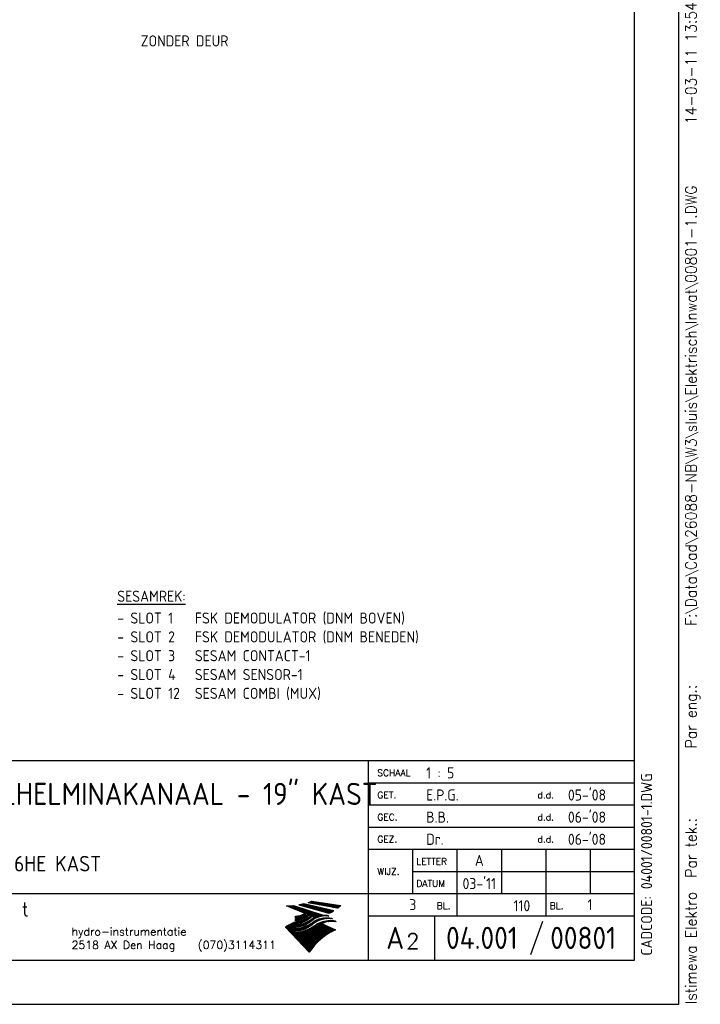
# Model space of a CAD drawing. Extents: x 0 to 599, y 0 to 420.
# Tile 9 of 10: x 445 to 599, y 0 to 222. Entities that reach past the tile are written whole.
import ezdxf
from ezdxf.enums import TextEntityAlignment as Align

# ---------------------------------------------------------------- set-up
doc = ezdxf.new("R2010")
doc.units = 0
doc.header["$MEASUREMENT"] = 0
doc.linetypes.add('STREEP2', pattern=[1.25, 0.75, -0.5])
doc.layers.get('0').update_dxf_attribs({"linetype": 'CONTINUOUS'})
for name, color, linetype in [('025', 1, 'CONTINUOUS'), ('L018', 7, 'CONTINUOUS'), ('L025', 4, 'CONTINUOUS'), ('L035', 2, 'CONTINUOUS'), ('L070', 1, 'CONTINUOUS'), ('T025', 4, 'CONTINUOUS'), ('T035', 2, 'CONTINUOUS'), ('T050', 6, 'CONTINUOUS')]:
    doc.layers.add(name, color=color, linetype=linetype)
doc.styles.add('ISO', font='ISO.SHX')
doc.styles.get("Standard").update_dxf_attribs({"font": 'SIMPLEX'})

# ---------------------------------------------------------------- blocks, each defined once
blk = doc.blocks.new('*X3')
at = {"color": 0}
for p, q in [((124.46, 22.92), (124.55, 23.01)), ((124.58, 22.9), (124.79, 23.11)), ((124.7, 22.88), (125.06, 23.23)), ((124.82, 22.86), (125.23, 23.27)), ((124.94, 22.83), (125.35, 23.25)), ((125.06, 22.81), (125.48, 23.23)), ((125.18, 22.79), (125.6, 23.21)), ((125.3, 22.77), (125.72, 23.19)), ((125.42, 22.74), (125.85, 23.17)), ((125.54, 22.72), (125.97, 23.16)), ((125.65, 22.7), (126.09, 23.14)), ((125.77, 22.68), (126.22, 23.12)), ((125.89, 22.66), (126.34, 23.1)), ((126.01, 22.63), (126.46, 23.08)), ((126.13, 22.61), (126.58, 23.06)), ((126.25, 22.59), (126.71, 23.05)), ((126.37, 22.57), (126.83, 23.03)), ((126.49, 22.54), (126.95, 23.01)), ((126.61, 22.52), (127.08, 22.99)), ((126.73, 22.5), (127.2, 22.97)), ((126.85, 22.48), (127.32, 22.95)), ((126.97, 22.46), (127.44, 22.93)), ((127.08, 22.43), (127.57, 22.92)), ((127.2, 22.41), (127.69, 22.9)), ((127.32, 22.39), (127.81, 22.88)), ((127.44, 22.37), (127.94, 22.86)), ((127.56, 22.34), (128.06, 22.84)), ((127.68, 22.32), (128.18, 22.82)), ((127.8, 22.3), (128.31, 22.8)), ((127.92, 22.28), (128.43, 22.79)), ((128.04, 22.25), (128.55, 22.77)), ((128.16, 22.23), (128.67, 22.75)), ((128.28, 22.21), (128.8, 22.73)), ((128.4, 22.19), (128.92, 22.71)), ((128.51, 22.17), (129.04, 22.69)), ((128.63, 22.14), (129.17, 22.68)), ((128.75, 22.12), (129.29, 22.66)), ((128.87, 22.1), (129.41, 22.64)), ((128.99, 22.08), (129.53, 22.62)), ((129.11, 22.05), (129.66, 22.6)), ((129.23, 22.03), (129.78, 22.58)), ((129.35, 22.01), (129.9, 22.56)), ((129.47, 21.99), (130.03, 22.55)), ((129.59, 21.96), (130.15, 22.53)), ((129.71, 21.94), (130.27, 22.51)), ((129.82, 21.92), (130.39, 22.49)), ((129.94, 21.9), (130.52, 22.47)), ((130.06, 21.88), (130.64, 22.45)), ((130.18, 21.85), (130.76, 22.43)), ((130.3, 21.83), (130.89, 22.42)), ((130.42, 21.81), (131.01, 22.4)), ((130.54, 21.79), (131.13, 22.38)), ((130.66, 21.76), (131.26, 22.36)), ((130.78, 21.74), (131.38, 22.34)), ((130.9, 21.72), (131.5, 22.32)), ((131.02, 21.7), (131.62, 22.31)), ((131.46, 22), (131.75, 22.29))]:
    blk.add_line(p, q, dxfattribs=at)
blk = doc.blocks.new('*X2')
at = {"color": 0}
for p, q in [((122.38, 22.4), (122.44, 22.45)), ((122.49, 22.37), (122.61, 22.48)), ((122.61, 22.34), (122.78, 22.52)), ((122.72, 22.31), (122.96, 22.55)), ((122.83, 22.28), (123.14, 22.59)), ((122.94, 22.25), (123.33, 22.64)), ((123.05, 22.22), (123.47, 22.64)), ((123.16, 22.18), (123.58, 22.61)), ((123.27, 22.15), (123.7, 22.58)), ((123.38, 22.12), (123.81, 22.56)), ((123.49, 22.09), (123.93, 22.53)), ((123.6, 22.06), (124.04, 22.5)), ((123.71, 22.03), (124.16, 22.48)), ((123.82, 22), (124.28, 22.45)), ((123.94, 21.97), (124.39, 22.43)), ((124.05, 21.94), (124.51, 22.4)), ((124.16, 21.91), (124.62, 22.37)), ((124.27, 21.88), (124.74, 22.35)), ((124.38, 21.85), (124.85, 22.32)), ((124.49, 21.82), (124.97, 22.29)), ((124.6, 21.79), (125.08, 22.27)), ((124.71, 21.76), (125.2, 22.24)), ((124.82, 21.73), (125.31, 22.22)), ((124.93, 21.7), (125.43, 22.19)), ((125.04, 21.66), (125.54, 22.16)), ((125.15, 21.63), (125.66, 22.14)), ((125.27, 21.6), (125.77, 22.11)), ((125.38, 21.57), (125.89, 22.08)), ((125.49, 21.54), (126, 22.06)), ((125.6, 21.51), (126.12, 22.03)), ((125.71, 21.48), (126.23, 22.01)), ((125.82, 21.45), (126.35, 21.98)), ((125.93, 21.42), (126.46, 21.95)), ((126.04, 21.39), (126.58, 21.93)), ((126.15, 21.36), (126.69, 21.9)), ((126.26, 21.33), (126.81, 21.87)), ((126.37, 21.3), (126.92, 21.85)), ((126.48, 21.27), (127.04, 21.82)), ((126.6, 21.24), (127.15, 21.8)), ((126.71, 21.21), (127.27, 21.77)), ((126.82, 21.18), (127.38, 21.74)), ((126.93, 21.14), (127.5, 21.72)), ((127.04, 21.11), (127.62, 21.69)), ((127.15, 21.08), (127.73, 21.66)), ((127.26, 21.05), (127.85, 21.64)), ((127.37, 21.02), (127.96, 21.61)), ((127.48, 20.99), (128.08, 21.59)), ((127.59, 20.96), (128.19, 21.56)), ((127.7, 20.93), (128.31, 21.53)), ((127.81, 20.9), (128.42, 21.51)), ((127.93, 20.87), (128.54, 21.48)), ((128.04, 20.84), (128.65, 21.45)), ((128.15, 20.81), (128.77, 21.43)), ((128.26, 20.78), (128.88, 21.4)), ((128.37, 20.75), (129, 21.38)), ((128.48, 20.72), (129.11, 21.35)), ((128.59, 20.69), (129.23, 21.32)), ((128.7, 20.66), (129.34, 21.3)), ((128.81, 20.62), (129.46, 21.27)), ((128.92, 20.59), (129.57, 21.24)), ((129.03, 20.56), (129.69, 21.22)), ((129.24, 20.63), (129.8, 21.19)), ((129.5, 20.75), (129.92, 21.17)), ((129.79, 20.89), (130.03, 21.14)), ((130.1, 21.07), (130.15, 21.11))]:
    blk.add_line(p, q, dxfattribs=at)
blk = doc.blocks.new('*X1')
at = {"color": 0}
for p, q in [((120.2, 21.92), (120.52, 22.23)), ((120.31, 21.88), (120.67, 22.24)), ((120.41, 21.84), (120.82, 22.25)), ((120.51, 21.79), (120.98, 22.26)), ((120.61, 21.75), (121.12, 22.27)), ((120.71, 21.71), (121.23, 22.23)), ((119.5, 22.2), (119.5, 22.21)), ((119.6, 22.16), (119.64, 22.2)), ((119.7, 22.12), (119.79, 22.21)), ((119.8, 22.08), (119.93, 22.21)), ((119.9, 22.04), (120.07, 22.21)), ((120, 22), (120.22, 22.22)), ((120.1, 21.96), (120.37, 22.22)), ((120.81, 21.67), (121.33, 22.2)), ((120.91, 21.63), (121.44, 22.16)), ((121.01, 21.59), (121.55, 22.13)), ((121.11, 21.55), (121.65, 22.09)), ((121.21, 21.51), (121.76, 22.06)), ((121.31, 21.47), (121.87, 22.02)), ((121.41, 21.43), (121.97, 21.99)), ((121.51, 21.39), (122.08, 21.95)), ((121.62, 21.35), (122.19, 21.92)), ((121.72, 21.31), (122.29, 21.88)), ((121.82, 21.27), (122.4, 21.85)), ((121.92, 21.23), (122.51, 21.82)), ((122.02, 21.18), (122.61, 21.78)), ((122.06, 19.53), (122.58, 20.05)), ((122.12, 21.14), (122.72, 21.75)), ((122.22, 21.1), (122.83, 21.71)), ((122.24, 19.56), (122.78, 20.11)), ((122.32, 21.06), (122.93, 21.68)), ((122.42, 21.02), (123.04, 21.64)), ((122.42, 19.61), (122.99, 20.18)), ((122.52, 20.98), (123.15, 21.61)), ((122.62, 20.94), (123.25, 21.57)), ((122.62, 19.67), (123.23, 20.28)), ((122.72, 20.9), (123.36, 21.54)), ((122.82, 20.86), (123.47, 21.5)), ((122.85, 19.75), (123.5, 20.4)), ((122.92, 20.82), (123.57, 21.47)), ((123.03, 20.78), (123.68, 21.43)), ((123.1, 19.86), (124.43, 21.19)), ((123.13, 20.74), (123.79, 21.4)), ((123.15, 19.21), (123.97, 20.03)), ((123.23, 20.7), (123.89, 21.36)), ((123.33, 20.66), (124, 21.33)), ((123.38, 20), (124.53, 21.15)), ((123.41, 19.32), (125.07, 20.98)), ((123.43, 20.62), (124.11, 21.29)), ((123.53, 20.57), (124.21, 21.26)), ((123.63, 20.53), (124.32, 21.22)), ((123.7, 19.48), (125.17, 20.95)), ((123.71, 20.19), (124.64, 21.12)), ((123.98, 18.91), (125.81, 20.74)), ((124.03, 20.37), (124.75, 21.08)), ((124.06, 19.69), (125.28, 20.91)), ((124.13, 20.33), (124.85, 21.05)), ((124.23, 20.29), (124.96, 21.01)), ((124.35, 19.13), (125.92, 20.7)), ((124.58, 20.07), (125.39, 20.88)), ((124.7, 18.49), (126.67, 20.46)), ((124.73, 20.08), (125.49, 20.84)), ((124.82, 19.46), (126.03, 20.67)), ((124.83, 20.04), (125.6, 20.81)), ((124.94, 20), (125.71, 20.77)), ((125.25, 18.9), (126.77, 20.42)), ((125.34, 19.84), (126.13, 20.63)), ((125.44, 19.8), (126.24, 20.6)), ((125.54, 19.76), (126.35, 20.56)), ((125.64, 19.72), (126.45, 20.53)), ((125.74, 19.67), (126.56, 20.49)), ((125.79, 19.3), (126.88, 20.39)), ((126.11, 19.48), (126.99, 20.35)), ((126.36, 19.59), (127.09, 20.32)), ((126.59, 19.68), (127.2, 20.28)), ((126.8, 19.74), (127.31, 20.25)), ((126.99, 19.79), (127.41, 20.21)), ((127.17, 19.83), (127.52, 20.18)), ((127.35, 19.87), (127.63, 20.14)), ((127.52, 19.9), (127.73, 20.11)), ((127.68, 19.92), (127.87, 20.11)), ((127.84, 19.94), (128.02, 20.11)), ((127.99, 19.95), (128.16, 20.11)), ((128.14, 19.96), (128.29, 20.11)), ((128.29, 19.96), (128.43, 20.1)), ((128.43, 19.96), (128.56, 20.09)), ((128.56, 19.95), (128.68, 20.07)), ((128.7, 19.94), (128.81, 20.05)), ((128.83, 19.93), (128.9, 20.01)), ((119.4, 17.3), (120.02, 17.92)), ((119.47, 17.22), (120.35, 18.1)), ((119.54, 17.15), (120.64, 18.25)), ((119.61, 17.08), (120.91, 18.38)), ((119.68, 17), (121.18, 18.5)), ((119.74, 16.93), (121.43, 18.62)), ((119.81, 16.86), (121.61, 18.65)), ((119.88, 16.78), (121.76, 18.66)), ((119.95, 16.71), (121.92, 18.68)), ((120.02, 16.64), (121.47, 18.09)), ((120.09, 16.57), (121.46, 17.94)), ((120.15, 16.49), (121.59, 17.93)), ((120.22, 16.42), (121.74, 17.94)), ((120.29, 16.35), (121.9, 17.95)), ((121.45, 17.36), (122.05, 17.97)), ((121.51, 18.98), (121.86, 19.33)), ((121.52, 18.85), (122.02, 19.35)), ((121.52, 19.13), (121.71, 19.32)), ((121.52, 19.28), (121.56, 19.31)), ((121.52, 18.14), (122.08, 18.7)), ((121.54, 19.57), (121.89, 19.93)), ((121.55, 19.72), (121.74, 19.91)), ((121.55, 19.87), (121.59, 19.91)), ((121.59, 19.48), (122.05, 19.94)), ((121.59, 17.37), (122.22, 17.99)), ((121.67, 18.86), (122.19, 19.37)), ((121.67, 18.15), (122.24, 18.72)), ((121.74, 19.49), (122.22, 19.97)), ((121.74, 17.38), (122.39, 18.02)), ((121.82, 18.87), (122.36, 19.4)), ((121.83, 18.16), (122.42, 18.76)), ((121.9, 19.51), (122.39, 20)), ((121.9, 17.39), (122.56, 18.05)), ((121.98, 18.88), (122.54, 19.44)), ((121.99, 18.18), (122.6, 18.8)), ((122.06, 17.41), (122.75, 18.09)), ((122.14, 18.9), (122.73, 19.49)), ((122.15, 18.21), (122.79, 18.84)), ((122.23, 17.44), (122.94, 18.14)), ((122.31, 18.93), (122.93, 19.56)), ((122.32, 18.24), (122.99, 18.9)), ((122.35, 14.16), (126.25, 18.06)), ((122.4, 17.47), (123.14, 18.2)), ((122.41, 14.09), (126.58, 18.25)), ((122.48, 14.01), (126.85, 18.38)), ((122.5, 18.98), (123.15, 19.63)), ((122.51, 18.28), (123.2, 18.97)), ((122.55, 13.94), (127.09, 18.48)), ((122.58, 17.51), (123.35, 18.28)), ((122.62, 13.87), (127.31, 18.56)), ((122.69, 13.79), (127.52, 18.62)), ((122.7, 19.04), (123.4, 19.73)), ((122.7, 18.33), (123.43, 19.06)), ((122.76, 13.72), (127.71, 18.68)), ((122.77, 17.56), (123.58, 18.36)), ((122.82, 13.65), (127.41, 18.23)), ((122.89, 13.57), (127.5, 18.18)), ((122.91, 18.39), (123.68, 19.17)), ((122.92, 19.11), (123.67, 19.87)), ((122.96, 13.5), (127.6, 18.14)), ((122.98, 17.62), (123.83, 18.47)), ((123.03, 13.43), (127.7, 18.1)), ((123.1, 13.36), (127.8, 18.05)), ((123.13, 18.48), (123.96, 19.31)), ((123.17, 13.28), (127.89, 18.01)), ((123.19, 17.69), (124.11, 18.61)), ((123.24, 13.21), (127.99, 17.96)), ((123.3, 13.14), (128.09, 17.92)), ((123.34, 16.85), (124.36, 17.87)), ((123.37, 18.58), (124.3, 19.51)), ((123.37, 13.06), (128.18, 17.88)), ((123.42, 17.78), (124.43, 18.79)), ((123.44, 12.99), (128.28, 17.83)), ((123.51, 12.92), (128.38, 17.79)), ((123.57, 16.94), (124.66, 18.03)), ((123.66, 18.72), (124.66, 19.73)), ((123.68, 17.89), (124.8, 19.02)), ((123.83, 17.06), (125, 18.23)), ((123.97, 18.05), (125.21, 19.29)), ((124.12, 17.21), (125.46, 18.55)), ((124.3, 18.24), (125.59, 19.52)), ((124.47, 17.41), (125.87, 18.82)), ((124.83, 17.63), (126.18, 18.98)), ((125.28, 17.94), (126.45, 19.11)), ((125.95, 18.47), (126.68, 19.2)), ((126.34, 18.72), (126.9, 19.28)), ((126.63, 18.87), (127.1, 19.34)), ((126.88, 18.98), (127.29, 19.39)), ((127.1, 19.06), (127.47, 19.43)), ((127.31, 19.12), (127.65, 19.46)), ((127.44, 18.26), (127.9, 18.73)), ((127.5, 19.17), (127.81, 19.49)), ((127.66, 18.34), (128.09, 18.77)), ((127.68, 19.21), (127.98, 19.51)), ((127.86, 19.25), (128.13, 19.52)), ((127.87, 18.41), (128.26, 18.8)), ((128.04, 19.28), (128.28, 19.53)), ((128.07, 18.47), (128.43, 18.83)), ((128.2, 19.31), (128.43, 19.54)), ((128.26, 18.52), (128.6, 18.86)), ((128.36, 19.33), (128.58, 19.54)), ((128.45, 18.56), (128.76, 18.88)), ((128.52, 19.34), (128.72, 19.54)), ((128.62, 18.6), (128.92, 18.89)), ((128.67, 19.35), (128.86, 19.54)), ((128.79, 18.63), (129.07, 18.9)), ((128.82, 19.36), (128.99, 19.53)), ((128.95, 19.92), (128.98, 19.95)), ((128.96, 19.36), (129.13, 19.53)), ((128.96, 18.65), (129.22, 18.91)), ((129.1, 19.36), (129.26, 19.51)), ((129.12, 18.67), (129.37, 18.92)), ((129.24, 19.36), (129.38, 19.5)), ((129.28, 18.69), (129.51, 18.92)), ((129.38, 19.35), (129.51, 19.48)), ((129.43, 18.7), (129.65, 18.92)), ((129.51, 19.34), (129.63, 19.46)), ((129.58, 18.71), (129.79, 18.91)), ((129.64, 19.33), (129.71, 19.4)), ((129.73, 18.72), (129.92, 18.9)), ((129.76, 19.31), (129.79, 19.34)), ((129.87, 18.72), (130.05, 18.89)), ((130.01, 18.72), (130.18, 18.88)), ((130.15, 18.71), (130.3, 18.86)), ((130.28, 18.7), (130.42, 18.84)), ((130.41, 18.69), (130.53, 18.8)), ((130.54, 18.68), (130.61, 18.74)), ((130.66, 18.66), (130.69, 18.68)), ((119.33, 17.37), (119.64, 17.68)), ((120.36, 16.27), (121.43, 17.35)), ((120.43, 16.2), (121.43, 17.2)), ((120.5, 16.13), (121.47, 17.11)), ((120.57, 16.05), (121.62, 17.11)), ((120.63, 15.98), (121.78, 17.12)), ((120.7, 15.91), (121.93, 17.14)), ((120.77, 15.84), (121.39, 16.46)), ((120.84, 15.76), (121.39, 16.31)), ((120.91, 15.69), (121.43, 16.21)), ((120.98, 15.62), (121.58, 16.22)), ((121.04, 15.54), (121.73, 16.23)), ((121.11, 15.47), (121.88, 16.24)), ((121.18, 15.4), (122.04, 16.25)), ((121.25, 15.33), (122.2, 16.28)), ((121.32, 15.25), (122.37, 16.3)), ((121.39, 15.18), (122.54, 16.33)), ((121.42, 16.48), (122.09, 17.16)), ((121.46, 15.11), (122.71, 16.36)), ((121.52, 15.03), (122.9, 16.41)), ((121.56, 16.49), (122.26, 17.18)), ((121.59, 14.96), (123.08, 16.45)), ((121.66, 14.89), (123.28, 16.51)), ((121.71, 16.5), (122.43, 17.21)), ((121.73, 14.81), (123.49, 16.57)), ((121.8, 14.74), (123.7, 16.65)), ((121.87, 16.51), (122.6, 17.24)), ((121.87, 14.67), (123.94, 16.74)), ((121.93, 14.6), (124.18, 16.85)), ((122, 14.52), (124.44, 16.96)), ((122.03, 16.53), (122.78, 17.28)), ((122.07, 14.45), (124.72, 17.1)), ((122.14, 14.38), (125.03, 17.27)), ((122.19, 16.55), (122.97, 17.33)), ((122.21, 14.3), (125.37, 17.47)), ((122.28, 14.23), (125.77, 17.72)), ((122.36, 16.58), (123.17, 17.39)), ((122.54, 16.61), (123.38, 17.45)), ((122.72, 16.66), (123.59, 17.53)), ((122.92, 16.71), (123.83, 17.62)), ((123.12, 16.77), (124.08, 17.73)), ((123.58, 12.85), (128.48, 17.74)), ((123.65, 12.77), (128.57, 17.7)), ((123.72, 12.7), (128.67, 17.66)), ((123.78, 12.63), (128.77, 17.61)), ((123.85, 12.55), (128.87, 17.57)), ((123.92, 12.48), (128.96, 17.52)), ((123.99, 12.41), (129.06, 17.48)), ((124.06, 12.33), (129.16, 17.43)), ((124.13, 12.26), (129.25, 17.39)), ((124.19, 12.19), (129.35, 17.35)), ((124.26, 12.12), (129.45, 17.3)), ((124.33, 12.04), (129.55, 17.26)), ((124.4, 11.97), (129.64, 17.21)), ((127.63, 15.06), (129.74, 17.17)), ((128.18, 15.47), (129.84, 17.13)), ((128.62, 15.76), (129.94, 17.08)), ((128.99, 16), (130.03, 17.04)), ((129.33, 16.19), (130.13, 16.99)), ((129.64, 16.36), (130.23, 16.95)), ((129.93, 16.51), (130.32, 16.9)), ((130.2, 16.64), (130.42, 16.86)), ((130.46, 16.76), (130.52, 16.82)), ((124.47, 11.9), (125.36, 12.79)), ((124.54, 11.82), (124.95, 12.24)), ((124.61, 11.75), (124.66, 11.81))]:
    blk.add_line(p, q, dxfattribs=at)
blk = doc.blocks.new('RWS-A2')
at = {"layer": 'L018'}
for points in [[(515.04, 19.9, 0.096785), (513.12, 19.82, 0.112197), (511.49, 19.1, -0.053563), (509.92, 18.02, -0.118977), (507.44, 17.36), (507.42, 17.1, 0.119963), (510.53, 17.96, 0.023106), (511.26, 18.39, -0.122288), (513.52, 19.44, -0.085653), (515.63, 19.47), (515.85, 19.3, 0.099961), (513.55, 19.18, 0.132183), (511.55, 18.15, -0.038085), (510.39, 17.37, -0.13681), (507.39, 16.48), (507.38, 16.21, 0.080811), (509.68, 16.64, 0.058894), (511.78, 17.73, -0.082225), (513.13, 18.49, -0.092855), (515.63, 18.92, -0.043537), (516.5, 18.83), (516.74, 18.65, 0.043537), (515.87, 18.72, 0.092855), (513.38, 18.24), (516.56, 16.8, 0.150009), (510.62, 11.74), (505.28, 17.42, -0.041294), (506.54, 18.2, -0.010407), (507.5, 18.65, 0.132383), (510.3, 19.51, 0.030321), (511.01, 19.97), (510.64, 20.12, -0.113038), (508.33, 18.93, -0.024913), (507.5, 18.85), (507.53, 19.31, 0.112751), (509.63, 19.85, 0.032243), (510.33, 20.25), (510, 20.38, -0.04183), (509.16, 19.89, -0.111744), (507.53, 19.48), (507.55, 19.91, 0.127331), (509.69, 20.51), (505.49, 22.21, 0.026013), (507.1, 22.27), (513.74, 20.11, -0.052836), (514.84, 20.05)], [(508.29, 22.43), (515.07, 20.55, 0.030795), (516.17, 21.11), (509.39, 22.65, -0.019263)], [(511.15, 23.28), (517.77, 22.28, -0.035988), (517.07, 21.69), (510.36, 22.94, 0.037759)], [(510.39, 18.76), (511.04, 19.16, -0.043255), (511.82, 19.64), (511.31, 19.85, -0.05292), (509.74, 18.77, -0.124489), (507.47, 18.14), (507.46, 17.93, 0.129366)]]:
    blk.add_lwpolyline(points, format="xyb", close=True, dxfattribs=at)
at = {"layer": 'L025'}
for p, q in [((594, 0), (594, 420)), ((560.63, 11.24), (563.37, 18.76)), ((0, 0), (594, 0))]:
    blk.add_line(p, q, dxfattribs=at)
at = {"layer": 'L035'}
for p, q in [((524, 50), (584, 50)), ((524, 45), (584, 45)), ((524, 40), (584, 40)), ((534, 25), (534, 35)), ((544, 20), (544, 35)), ((554, 35), (554, 25)), ((564, 35), (564, 20)), ((574, 35), (574, 25)), ((534, 30), (584, 30))]:
    blk.add_line(p, q, dxfattribs=at)
at = {"layer": 'L070'}
for p, q in [((584, 10), (584, 410)), ((584.05, 55), (404, 55)), ((524, 10), (524, 55)), ((524, 35), (584, 35)), ((404, 25), (584, 25)), ((524, 20), (584, 20)), ((539, 10), (539, 20)), ((20, 10), (584, 10))]:
    blk.add_line(p, q, dxfattribs=at)
at = {"layer": 'L018'}
for name in ['*X1', '*X2', '*X3']:
    blk.add_blockref(name, (386, 0), dxfattribs=at)
at = {"layer": 'T025'}
for s, height, p in [('SCHAAL', 1.5, (526, 51.5)), ('GET.', 1.5, (526, 46.5)), ('GEC.', 1.5, (526, 41.5)), ('GEZ.', 1.5, (526, 36.5)), ('LETTER', 1.5, (534.8, 31.5)), ('WIJZ.', 1.5, (526, 29.2)), ('DATUM', 1.5, (534.8, 26.5)), ('hydro-instrumentatie', 1.8, (457, 15.5)), ('2518 AX Den Haag', 1.8, (457, 12.5)), ('(070)3114311', 1.8, (485.5, 12.5))]:
    blk.add_text(s, height=height, dxfattribs=at).set_placement(p)
for p in [(564, 46.5), (564, 41.5), (564, 36.5)]:
    blk.add_text('d.d.', height=1.5, dxfattribs=at).set_placement(p, align=Align.CENTER)
at = {"layer": 'T025', "style": 'ISO'}
blk.add_text('CADCODE:', height=2.5, rotation=90, dxfattribs=at).set_placement((588, 11))
at = {"layer": 'T025'}
for p in [(542.5, 21.5), (568, 21.5)]:
    blk.add_text('BL.', height=1.5, dxfattribs=at).set_placement(p, align=Align.RIGHT)
at = {"layer": 'T025', "style": 'ISO'}
for tag, p in [('SCHAAL', (537, 51)), ('GET', (537, 46)), ('DAT', (569, 46)), ('GEC', (537, 41)), ('DAT', (569, 41)), ('GEZ', (537, 36)), ('DAT', (569, 36))]:
    blk.add_attdef(tag, p, '', height=2.5, dxfattribs=at)
for tag, p in [('A', (549, 32.5)), ('B', (559, 32.5)), ('C', (569, 32.5)), ('D', (579, 32.5)), ('A', (549, 27.5)), ('B', (559, 27.5)), ('C', (569, 27.5)), ('D', (579, 27.5)), ('2', (534, 22.5)), ('1', (574, 22.5))]:
    blk.add_attdef(tag, text='', height=2.5, dxfattribs=at).set_placement(p, align=Align.MIDDLE)
blk.add_attdef('*', (588, 26), '', height=2.5, rotation=90, dxfattribs=at)
blk.add_attdef('100', text='', height=2.5, dxfattribs=at).set_placement((560.5, 21), align=Align.RIGHT)
at = {"layer": 'T035', "style": 'ISO'}
for p in [(409, 37.5), (409, 30)]:
    blk.add_attdef('*', p, '', height=3.5, dxfattribs=at)
at = {"layer": 'T035'}
blk.add_attdef('*', (532.5, 12.5), '', height=3.5, dxfattribs=at)
at = {"layer": 'T050'}
blk.add_text('t', height=3, dxfattribs=at).set_placement((445.75, 20))
at = {"layer": 'T050', "style": 'ISO'}
blk.add_text('A', height=5, dxfattribs=at).set_placement((528, 12.5))
for tag, p in [('*', (409, 45)), ('95.001', (541.5, 12.5)), ('00003', (565, 12.5))]:
    blk.add_attdef(tag, p, '', height=5, dxfattribs=at)
blk = doc.blocks.new('ISTIMEWA')
at = {"layer": '025'}
blk.add_attdef('ISTIMEWA', (0, 0), '', height=2.5, rotation=90, dxfattribs=at)

msp = doc.modelspace()

# ---------------------------------------------------------------- block references
ref = msp.add_blockref('RWS-A2', (0, 0))
ref.add_attrib('*', 'SLUIS III WILHELMINAKANAAL - 19" KAST', (409, 45), dxfattribs={"layer": 'T050', "height": 5, "style": 'ISO'})
ref.add_attrib('*', 'SAMENSTELLING 16HE KAST', (409, 30), dxfattribs={"layer": 'T035', "height": 3.5, "style": 'ISO'})
ref.add_attrib('95.001', '04.001', (541.5, 12.5), dxfattribs={"layer": 'T050', "height": 5, "style": 'ISO'})
ref.add_attrib('00003', '00801', (565, 12.5), dxfattribs={"layer": 'T050', "height": 5, "style": 'ISO'})
ref.add_attrib('GET', 'E.P.G.', (537, 46), dxfattribs={"layer": 'T025', "height": 2.5, "style": 'ISO'})
ref.add_attrib('DAT', "05-'08", (569, 46), dxfattribs={"layer": 'T025', "height": 2.5, "style": 'ISO'})
ref.add_attrib('1', '1', dxfattribs={"layer": 'T025', "height": 2.5, "style": 'ISO'}).set_placement((574, 22.5), align=Align.MIDDLE)
ref.add_attrib('2', '3', dxfattribs={"layer": 'T025', "height": 2.5, "style": 'ISO'}).set_placement((534, 22.5), align=Align.MIDDLE)
ref.add_attrib('100', '110', dxfattribs={"layer": 'T025', "height": 2.5, "style": 'ISO'}).set_placement((560.5, 21), align=Align.RIGHT)
ref.add_attrib('*', '2', (532.5, 12.5), dxfattribs={"layer": 'T035', "height": 3.5})
ref.add_attrib('SCHAAL', '1 : 5', (537, 51), dxfattribs={"layer": 'T025', "height": 2.5, "style": 'ISO'})
ref.add_attrib('*', '04001/00801-1.DWG', (588, 26), dxfattribs={"layer": 'T025', "height": 2.5, "rotation": 90, "style": 'ISO'})
ref.add_attrib('GEC', 'B.B.', (537, 41), dxfattribs={"layer": 'T025', "height": 2.5, "style": 'ISO'})
ref.add_attrib('DAT', "06-'08", (569, 41), dxfattribs={"layer": 'T025', "height": 2.5, "style": 'ISO'})
ref.add_attrib('GEZ', 'Dr.', (537, 36), dxfattribs={"layer": 'T025', "height": 2.5, "style": 'ISO'})
ref.add_attrib('DAT', "06-'08", (569, 36), dxfattribs={"layer": 'T025', "height": 2.5, "style": 'ISO'})
ref.add_attrib('A', 'A', dxfattribs={"layer": 'T025', "height": 2.5, "style": 'ISO'}).set_placement((549, 32.5), align=Align.MIDDLE)
ref.add_attrib('A', "03-'11", dxfattribs={"layer": 'T025', "height": 2.5, "style": 'ISO'}).set_placement((549, 27.5), align=Align.MIDDLE)
at = {"layer": '025', "linetype": 'STREEP2'}
msp.add_blockref('ISTIMEWA', (598.02, -0.01), dxfattribs=at).add_auto_attribs({'ISTIMEWA': 'Istimewa Elektro  Par tek.:       Par eng.:       F:\\Data\\Cad\\26088-NB\\W3\\sluis\\Elektrisch\\Inwat\\00801-1.DWG   14-03-11 13:54'})

# ---------------------------------------------------------------- texts
at = {"layer": 'L025', "style": 'ISO'}
for s, p in [('%%USESAMREK:', (467.31, 90.87)), ('- SLOT 1', (467.31, 85.95)), ('FSK DEMODULATOR (DNM BOVEN)', (484.81, 85.95)), ('FSK DEMODULATOR (DNM BENEDEN)', (484.81, 81.7)), ('- SLOT 2', (467.31, 81.7)), ('- SLOT 3', (467.31, 77.45)), ('SESAM CONTACT-1', (484.81, 77.45)), ('- SLOT 4', (467.31, 73.2)), ('SESAM SENSOR-1', (484.81, 73.2)), ('- SLOT 12', (467.31, 68.95)), ('SESAM COMBI (MUX)', (484.81, 68.95))]:
    msp.add_text(s, height=2.5, dxfattribs=at).set_placement(p)
at = {"layer": 'T025', "style": 'ISO'}
msp.add_text('ZONDER DEUR', height=2.5, dxfattribs=at).set_placement((482.5, 217.5), align=Align.MIDDLE)

doc.saveas('drawing.dxf')
